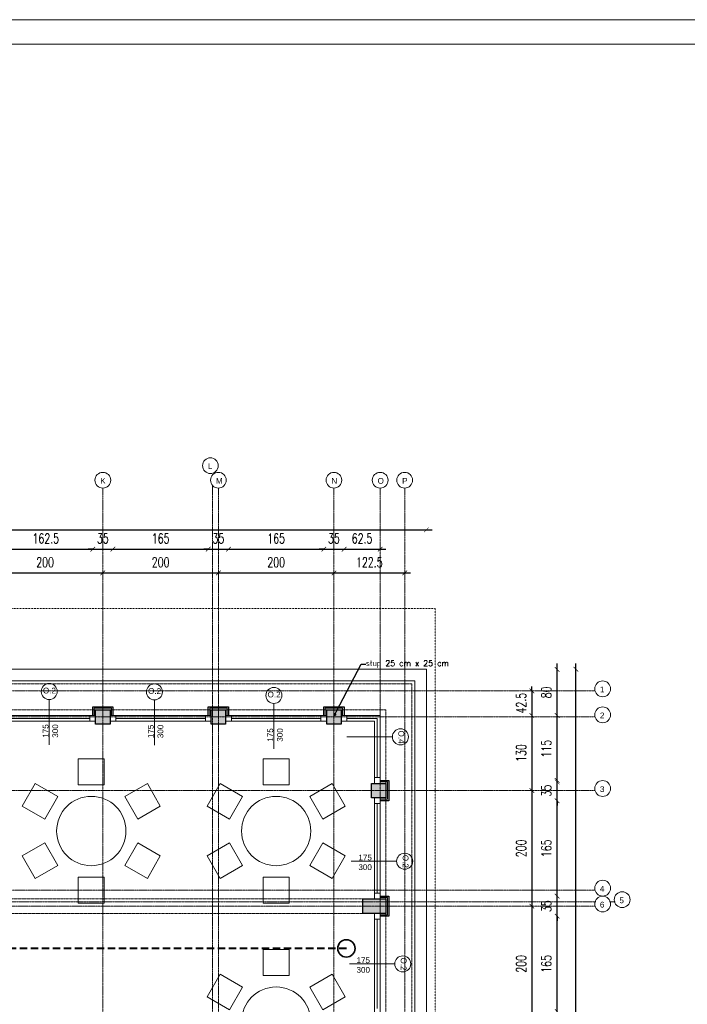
# Model space of a CAD drawing. Header units: millimetres. Extents: x -115268 to 140687, y -37779 to 24471.
# Tile 176 of 256: x 79681 to 80836, y -14814 to -13110. Entities that reach past the tile are written whole.
import ezdxf
from ezdxf import colors
from ezdxf.entities.mleader import LeaderData, LeaderLine
from ezdxf.math import Vec2, Vec3

# ---------------------------------------------------------------- set-up
doc = ezdxf.new("R2010")
doc.units = ezdxf.units.MM
doc.header["$PDMODE"] = 2
doc.header["$PDSIZE"] = 1
for name, pattern in [('0.5_0.5', [10, 5, -5]), ('346-500', [1.5, 1, -0.5]), ('DASHDOT', [1, 0.5, -0.25, 0, -0.25]), ('DASHED', [19.05, 12.7, -6.35])]:
    doc.linetypes.add(name, pattern=pattern)
doc.layers.get('0').update_dxf_attribs({"lineweight": 9})
for name, color, linetype, lineweight in [('A stolarka', 4, 'Continuous', 9), ('A wyp ruchome', 253, 'Continuous', 9), ('A_CIENKA', 7, 'Continuous', 9), ('A_HATCH', 8, 'Continuous', 9), ('A_IZOLACJA', 8, 'ZIGZAG', 9), ('A_KONSTRUKCJA', 3, 'Continuous', 25), ('A_OSIE', 1, 'DASHDOT', 9), ('A_WIDOK', 253, 'Continuous', 9), ('\x9dciany', 7, 'Continuous', 9)]:
    doc.layers.add(name, color=color, linetype=linetype, lineweight=lineweight)
doc.layers.add('A_WYMIAR', color=253, linetype='Continuous', lineweight=5, transparency=0.2)
doc.styles.add('Arial', font='arial.ttf')
doc.styles.add('Arial CE', font='arial.ttf')
doc.styles.add('romans 1-100', font='romans.shx', dxfattribs={"width": 0.7, "height": 17})
doc.linetypes.add('ZIGZAG', pattern='A,0.00254,-5.08,[131,ltypeshp.shx,S=5.08,R=0,X=-5.08,Y=0],-10.16,[131,ltypeshp.shx,S=5.08,R=180,X=5.08,Y=0],-5.08', length=20.32254)
doc.dimstyles.new('___SKALA_1_100', dxfattribs={"dimscale": 10, "dimtxt": 17, "dimasz": 0.8, "dimexe": 2, "dimexo": 2, "dimgap": 1, "dimtad": 1, "dimdec": 4, "dimrnd": 0.5, "dimdsep": 46, "dimtxsty": 'romans 1-100', "dimblk": 'ARCHTICK', "dimcen": 0.1, "dimdle": 1, "dimse1": 1, "dimse2": 1, "dimadec": 0, "dimazin": 0, "dimtfac": 1, "dimtdec": 4, "dimtix": 1, "dimtmove": 0, "dimatfit": 3, "dimldrblk": 'ARCHTICK', "dimfxl": 6, "dimfxlon": 1, "dimtolj": 1, "dimarcsym": 0})

# ---------------------------------------------------------------- blocks, each defined once
blk = doc.blocks.new('_Dot')
at = {"color": 0, "linetype": 'ByBlock', "lineweight": -2}
blk.add_line((-0.5, 0), (-1, 0), dxfattribs=at)
at = {"color": 0, "linetype": 'ByBlock', "const_width": 0.5}
blk.add_lwpolyline([(-0.25, 0, 1), (0.25, 0, 1)], format="xyb", close=True, dxfattribs=at)
blk = doc.blocks.new('_ArchTick')
at = {"color": 0, "linetype": 'ByBlock', "const_width": 0.15}
blk.add_lwpolyline([(-0.5, -0.5), (0.5, 0.5)], dxfattribs=at)
blk = doc.blocks.new('*D645')
at = {"layer": 'A_WYMIAR', "color": 0, "lineweight": -2, "transparency": 16777216}
blk.add_line((78004.6, -13992.7), (80394.6, -13992.7), dxfattribs=at)
at = {"layer": 'Defpoints', "color": 0, "transparency": 16777216}
for p in [(80384.6, -13992.7), (78014.6, -14234.2), (80384.6, -14234.2)]:
    blk.add_point(p, dxfattribs=at)
at = {"layer": 'A_WYMIAR', "color": 0, "lineweight": -2, "transparency": 16777216, "xscale": 8, "yscale": 8, "zscale": 8, "rotation": 180}
blk.add_blockref('_ArchTick', (78014.6, -13992.7), dxfattribs=at)
at = {"layer": 'A_WYMIAR', "color": 0, "lineweight": -2, "transparency": 16777216, "xscale": 8, "yscale": 8, "zscale": 8}
blk.add_blockref('_ArchTick', (80384.6, -13992.7), dxfattribs=at)
at = {"layer": 'A_WYMIAR', "color": 0, "transparency": 16777216, "insert": (79199.6, -13974.2), "char_height": 17, "attachment_point": 5, "style": 'romans 1-100'}
blk.add_mtext('\\A1;2370', dxfattribs=at)
blk = doc.blocks.new('*D653')
at = {"layer": 'A_WYMIAR', "color": 0, "lineweight": -2, "transparency": 16777216}
blk.add_line((79634.6, -14026.2), (79817.1, -14026.2), dxfattribs=at)
at = {"layer": 'Defpoints', "color": 0, "transparency": 16777216}
for p in [(79807.1, -14026.2), (79644.6, -14299.2), (79807.1, -14299.2)]:
    blk.add_point(p, dxfattribs=at)
at = {"layer": 'A_WYMIAR', "color": 0, "lineweight": -2, "transparency": 16777216, "xscale": 8, "yscale": 8, "zscale": 8, "rotation": 180}
blk.add_blockref('_ArchTick', (79644.6, -14026.2), dxfattribs=at)
at = {"layer": 'A_WYMIAR', "color": 0, "lineweight": -2, "transparency": 16777216, "xscale": 8, "yscale": 8, "zscale": 8}
blk.add_blockref('_ArchTick', (79807.1, -14026.2), dxfattribs=at)
at = {"layer": 'A_WYMIAR', "color": 0, "transparency": 16777216, "insert": (79725.8, -14007.7), "char_height": 17, "attachment_point": 5, "style": 'romans 1-100'}
blk.add_mtext('\\A1;162.5', dxfattribs=at)
blk = doc.blocks.new('*D654')
at = {"layer": 'A_WYMIAR', "color": 0, "lineweight": -2, "transparency": 16777216}
for p, q in [((79807.1, -14026.2), (79799.1, -14026.2)), ((79807.1, -14026.2), (79842.1, -14026.2)), ((79842.1, -14026.2), (79850.1, -14026.2))]:
    blk.add_line(p, q, dxfattribs=at)
at = {"layer": 'Defpoints', "color": 0, "transparency": 16777216}
for p in [(79842.1, -14026.2), (79807.1, -14299.2), (79842.1, -14299.2)]:
    blk.add_point(p, dxfattribs=at)
at = {"layer": 'A_WYMIAR', "color": 0, "lineweight": -2, "transparency": 16777216, "xscale": 8, "yscale": 8, "zscale": 8}
blk.add_blockref('_ArchTick', (79807.1, -14026.2), dxfattribs=at)
at = {"layer": 'A_WYMIAR', "color": 0, "lineweight": -2, "transparency": 16777216, "xscale": 8, "yscale": 8, "zscale": 8, "rotation": 180}
blk.add_blockref('_ArchTick', (79842.1, -14026.2), dxfattribs=at)
at = {"layer": 'A_WYMIAR', "color": 0, "transparency": 16777216, "insert": (79824.6, -14007.7), "char_height": 17, "attachment_point": 5, "style": 'romans 1-100'}
blk.add_mtext('\\A1;35', dxfattribs=at)
blk = doc.blocks.new('*D655')
at = {"layer": 'A_WYMIAR', "color": 0, "lineweight": -2, "transparency": 16777216}
blk.add_line((79832.1, -14026.2), (80017.1, -14026.2), dxfattribs=at)
at = {"layer": 'Defpoints', "color": 0, "transparency": 16777216}
for p in [(80007.1, -14026.2), (79842.1, -14299.2), (80007.1, -14299.2)]:
    blk.add_point(p, dxfattribs=at)
at = {"layer": 'A_WYMIAR', "color": 0, "lineweight": -2, "transparency": 16777216, "xscale": 8, "yscale": 8, "zscale": 8, "rotation": 180}
blk.add_blockref('_ArchTick', (79842.1, -14026.2), dxfattribs=at)
at = {"layer": 'A_WYMIAR', "color": 0, "lineweight": -2, "transparency": 16777216, "xscale": 8, "yscale": 8, "zscale": 8}
blk.add_blockref('_ArchTick', (80007.1, -14026.2), dxfattribs=at)
at = {"layer": 'A_WYMIAR', "color": 0, "transparency": 16777216, "insert": (79924.6, -14007.7), "char_height": 17, "attachment_point": 5, "style": 'romans 1-100'}
blk.add_mtext('\\A1;165', dxfattribs=at)
blk = doc.blocks.new('*D656')
at = {"layer": 'A_WYMIAR', "color": 0, "lineweight": -2, "transparency": 16777216}
for p, q in [((80007.1, -14026.2), (79999.1, -14026.2)), ((80007.1, -14026.2), (80042.1, -14026.2)), ((80042.1, -14026.2), (80050.1, -14026.2))]:
    blk.add_line(p, q, dxfattribs=at)
at = {"layer": 'Defpoints', "color": 0, "transparency": 16777216}
for p in [(80042.1, -14026.2), (80007.1, -14314.2), (80042.1, -14314.2)]:
    blk.add_point(p, dxfattribs=at)
at = {"layer": 'A_WYMIAR', "color": 0, "lineweight": -2, "transparency": 16777216, "xscale": 8, "yscale": 8, "zscale": 8}
blk.add_blockref('_ArchTick', (80007.1, -14026.2), dxfattribs=at)
at = {"layer": 'A_WYMIAR', "color": 0, "lineweight": -2, "transparency": 16777216, "xscale": 8, "yscale": 8, "zscale": 8, "rotation": 180}
blk.add_blockref('_ArchTick', (80042.1, -14026.2), dxfattribs=at)
at = {"layer": 'A_WYMIAR', "color": 0, "transparency": 16777216, "insert": (80024.6, -14007.7), "char_height": 17, "attachment_point": 5, "style": 'romans 1-100'}
blk.add_mtext('\\A1;35', dxfattribs=at)
blk = doc.blocks.new('*D657')
at = {"layer": 'A_WYMIAR', "color": 0, "lineweight": -2, "transparency": 16777216}
for p, q in [((80207.1, -14026.2), (80199.1, -14026.2)), ((80207.1, -14026.2), (80242.1, -14026.2)), ((80242.1, -14026.2), (80250.1, -14026.2))]:
    blk.add_line(p, q, dxfattribs=at)
at = {"layer": 'Defpoints', "color": 0, "transparency": 16777216}
for p in [(80242.1, -14026.2), (80242.1, -14299.2), (80207.1, -14314.2)]:
    blk.add_point(p, dxfattribs=at)
at = {"layer": 'A_WYMIAR', "color": 0, "lineweight": -2, "transparency": 16777216, "xscale": 8, "yscale": 8, "zscale": 8}
blk.add_blockref('_ArchTick', (80207.1, -14026.2), dxfattribs=at)
at = {"layer": 'A_WYMIAR', "color": 0, "lineweight": -2, "transparency": 16777216, "xscale": 8, "yscale": 8, "zscale": 8, "rotation": 180}
blk.add_blockref('_ArchTick', (80242.1, -14026.2), dxfattribs=at)
at = {"layer": 'A_WYMIAR', "color": 0, "transparency": 16777216, "insert": (80224.6, -14007.7), "char_height": 17, "attachment_point": 5, "style": 'romans 1-100'}
blk.add_mtext('\\A1;35', dxfattribs=at)
blk = doc.blocks.new('*D658')
at = {"layer": 'A_WYMIAR', "color": 0, "lineweight": -2, "transparency": 16777216}
blk.add_line((80232.1, -14026.2), (80314.6, -14026.2), dxfattribs=at)
at = {"layer": 'Defpoints', "color": 0, "transparency": 16777216}
for p in [(80304.6, -14026.2), (80242.1, -14299.2), (80304.6, -14314.2)]:
    blk.add_point(p, dxfattribs=at)
at = {"layer": 'A_WYMIAR', "color": 0, "lineweight": -2, "transparency": 16777216, "xscale": 8, "yscale": 8, "zscale": 8, "rotation": 180}
blk.add_blockref('_ArchTick', (80242.1, -14026.2), dxfattribs=at)
at = {"layer": 'A_WYMIAR', "color": 0, "lineweight": -2, "transparency": 16777216, "xscale": 8, "yscale": 8, "zscale": 8}
blk.add_blockref('_ArchTick', (80304.6, -14026.2), dxfattribs=at)
at = {"layer": 'A_WYMIAR', "color": 0, "transparency": 16777216, "insert": (80273.3, -14007.7), "char_height": 17, "attachment_point": 5, "style": 'romans 1-100'}
blk.add_mtext('\\A1;62.5', dxfattribs=at)
blk = doc.blocks.new('*D661')
at = {"layer": 'A_WYMIAR', "color": 0, "lineweight": -2, "transparency": 16777216}
blk.add_line((79614.6, -14067.4), (79834.6, -14067.4), dxfattribs=at)
at = {"layer": 'Defpoints', "color": 0, "transparency": 16777216}
for p in [(79824.6, -14067.4), (79624.6, -14314.2), (79824.6, -14314.2)]:
    blk.add_point(p, dxfattribs=at)
at = {"layer": 'A_WYMIAR', "color": 0, "lineweight": -2, "transparency": 16777216, "xscale": 8, "yscale": 8, "zscale": 8, "rotation": 180}
blk.add_blockref('_ArchTick', (79624.6, -14067.4), dxfattribs=at)
at = {"layer": 'A_WYMIAR', "color": 0, "lineweight": -2, "transparency": 16777216, "xscale": 8, "yscale": 8, "zscale": 8}
blk.add_blockref('_ArchTick', (79824.6, -14067.4), dxfattribs=at)
at = {"layer": 'A_WYMIAR', "color": 0, "transparency": 16777216, "insert": (79724.6, -14048.9), "char_height": 17, "attachment_point": 5, "style": 'romans 1-100'}
blk.add_mtext('\\A1;200', dxfattribs=at)
blk = doc.blocks.new('*D662')
at = {"layer": 'A_WYMIAR', "color": 0, "lineweight": -2, "transparency": 16777216}
blk.add_line((79814.6, -14067.4), (80034.6, -14067.4), dxfattribs=at)
at = {"layer": 'Defpoints', "color": 0, "transparency": 16777216}
for p in [(80024.6, -14067.4), (79824.6, -14314.2), (80024.6, -14314.2)]:
    blk.add_point(p, dxfattribs=at)
at = {"layer": 'A_WYMIAR', "color": 0, "lineweight": -2, "transparency": 16777216, "xscale": 8, "yscale": 8, "zscale": 8, "rotation": 180}
blk.add_blockref('_ArchTick', (79824.6, -14067.4), dxfattribs=at)
at = {"layer": 'A_WYMIAR', "color": 0, "lineweight": -2, "transparency": 16777216, "xscale": 8, "yscale": 8, "zscale": 8}
blk.add_blockref('_ArchTick', (80024.6, -14067.4), dxfattribs=at)
at = {"layer": 'A_WYMIAR', "color": 0, "transparency": 16777216, "insert": (79924.6, -14048.9), "char_height": 17, "attachment_point": 5, "style": 'romans 1-100'}
blk.add_mtext('\\A1;200', dxfattribs=at)
blk = doc.blocks.new('*D663')
at = {"layer": 'A_WYMIAR', "color": 0, "lineweight": -2, "transparency": 16777216}
blk.add_line((80014.6, -14067.4), (80234.6, -14067.4), dxfattribs=at)
at = {"layer": 'Defpoints', "color": 0, "transparency": 16777216}
for p in [(80224.6, -14067.4), (80024.6, -14314.2), (80224.6, -14314.2)]:
    blk.add_point(p, dxfattribs=at)
at = {"layer": 'A_WYMIAR', "color": 0, "lineweight": -2, "transparency": 16777216, "xscale": 8, "yscale": 8, "zscale": 8, "rotation": 180}
blk.add_blockref('_ArchTick', (80024.6, -14067.4), dxfattribs=at)
at = {"layer": 'A_WYMIAR', "color": 0, "lineweight": -2, "transparency": 16777216, "xscale": 8, "yscale": 8, "zscale": 8}
blk.add_blockref('_ArchTick', (80224.6, -14067.4), dxfattribs=at)
at = {"layer": 'A_WYMIAR', "color": 0, "transparency": 16777216, "insert": (80124.6, -14048.9), "char_height": 17, "attachment_point": 5, "style": 'romans 1-100'}
blk.add_mtext('\\A1;200', dxfattribs=at)
blk = doc.blocks.new('*D664')
at = {"layer": 'A_WYMIAR', "color": 0, "lineweight": -2, "transparency": 16777216}
blk.add_line((80214.6, -14067.4), (80357.1, -14067.4), dxfattribs=at)
at = {"layer": 'Defpoints', "color": 0, "transparency": 16777216}
for p in [(80347.1, -14067.4), (80224.6, -14314.2), (80347.1, -15854.2)]:
    blk.add_point(p, dxfattribs=at)
at = {"layer": 'A_WYMIAR', "color": 0, "lineweight": -2, "transparency": 16777216, "xscale": 8, "yscale": 8, "zscale": 8, "rotation": 180}
blk.add_blockref('_ArchTick', (80224.6, -14067.4), dxfattribs=at)
at = {"layer": 'A_WYMIAR', "color": 0, "lineweight": -2, "transparency": 16777216, "xscale": 8, "yscale": 8, "zscale": 8}
blk.add_blockref('_ArchTick', (80347.1, -14067.4), dxfattribs=at)
at = {"layer": 'A_WYMIAR', "color": 0, "transparency": 16777216, "insert": (80285.8, -14048.9), "char_height": 17, "attachment_point": 5, "style": 'romans 1-100'}
blk.add_mtext('\\A1;122.5', dxfattribs=at)
blk = doc.blocks.new('*D704')
at = {"layer": 'A_WYMIAR', "color": 0, "lineweight": -2, "transparency": 16777216}
blk.add_line((78004.6, -17141.1), (80394.6, -17141.1), dxfattribs=at)
at = {"layer": 'Defpoints', "color": 0, "transparency": 16777216}
for p in [(78014.6, -14449.8), (80384.6, -16049.8), (80384.6, -17141.1)]:
    blk.add_point(p, dxfattribs=at)
at = {"layer": 'A_WYMIAR', "color": 0, "lineweight": -2, "transparency": 16777216, "xscale": 8, "yscale": 8, "zscale": 8, "rotation": 180}
blk.add_blockref('_ArchTick', (78014.6, -17141.1), dxfattribs=at)
at = {"layer": 'A_WYMIAR', "color": 0, "lineweight": -2, "transparency": 16777216, "xscale": 8, "yscale": 8, "zscale": 8}
blk.add_blockref('_ArchTick', (80384.6, -17141.1), dxfattribs=at)
at = {"layer": 'A_WYMIAR', "color": 0, "transparency": 16777216, "insert": (79199.6, -17122.6), "char_height": 17, "attachment_point": 5, "style": 'romans 1-100'}
blk.add_mtext('\\A1;2370', dxfattribs=at)
blk = doc.blocks.new('*D731')
at = {"layer": 'A_WYMIAR', "color": 0, "lineweight": -2, "transparency": 16777216}
blk.add_line((80643.5, -16664.2), (80643.5, -14224.2), dxfattribs=at)
at = {"layer": 'Defpoints', "color": 0, "transparency": 16777216}
for p in [(80384.6, -14234.2), (80643.5, -14234.2), (80384.6, -16654.2)]:
    blk.add_point(p, dxfattribs=at)
at = {"layer": 'A_WYMIAR', "color": 0, "lineweight": -2, "transparency": 16777216, "xscale": 8, "yscale": 8, "zscale": 8}
for p, rotation in [((80643.5, -14234.2), 90), ((80643.5, -16654.2), 270)]:
    blk.add_blockref('_ArchTick', p, dxfattribs=dict(at, rotation=rotation))
at = {"layer": 'A_WYMIAR', "color": 0, "transparency": 16777216, "insert": (80625, -15444.2), "char_height": 17, "attachment_point": 5, "rotation": 90, "style": 'romans 1-100'}
blk.add_mtext('\\A1;2420', dxfattribs=at)
blk = doc.blocks.new('*D745')
at = {"layer": 'A_WYMIAR', "color": 0, "lineweight": -2, "transparency": 16777216}
blk.add_line((80610.9, -14836.7), (80610.9, -14651.7), dxfattribs=at)
at = {"layer": 'Defpoints', "color": 0, "transparency": 16777216}
for p in [(80319.6, -14661.7), (80610.9, -14661.7), (80319.6, -14826.7)]:
    blk.add_point(p, dxfattribs=at)
at = {"layer": 'A_WYMIAR', "color": 0, "lineweight": -2, "transparency": 16777216, "xscale": 8, "yscale": 8, "zscale": 8}
for p, rotation in [((80610.9, -14661.7), 90), ((80610.9, -14826.7), 270)]:
    blk.add_blockref('_ArchTick', p, dxfattribs=dict(at, rotation=rotation))
at = {"layer": 'A_WYMIAR', "color": 0, "transparency": 16777216, "insert": (80592.4, -14744.2), "char_height": 17, "attachment_point": 5, "rotation": 90, "style": 'romans 1-100'}
blk.add_mtext('\\A1;165', dxfattribs=at)
blk = doc.blocks.new('*D746')
at = {"layer": 'A_WYMIAR', "color": 0, "lineweight": -2, "transparency": 16777216}
for p, q in [((80610.9, -14626.7), (80610.9, -14618.7)), ((80610.9, -14661.7), (80610.9, -14626.7)), ((80610.9, -14661.7), (80610.9, -14669.7))]:
    blk.add_line(p, q, dxfattribs=at)
at = {"layer": 'Defpoints', "color": 0, "transparency": 16777216}
for p in [(80319.6, -14626.7), (80610.9, -14626.7), (80319.6, -14661.7)]:
    blk.add_point(p, dxfattribs=at)
at = {"layer": 'A_WYMIAR', "color": 0, "lineweight": -2, "transparency": 16777216, "xscale": 8, "yscale": 8, "zscale": 8}
for p, rotation in [((80610.9, -14626.7), 270), ((80610.9, -14661.7), 90)]:
    blk.add_blockref('_ArchTick', p, dxfattribs=dict(at, rotation=rotation))
at = {"layer": 'A_WYMIAR', "color": 0, "transparency": 16777216, "insert": (80592.4, -14644.2), "char_height": 17, "attachment_point": 5, "rotation": 90, "style": 'romans 1-100'}
blk.add_mtext('\\A1;35', dxfattribs=at)
blk = doc.blocks.new('*D747')
at = {"layer": 'A_WYMIAR', "color": 0, "lineweight": -2, "transparency": 16777216}
blk.add_line((80610.9, -14636.7), (80610.9, -14451.7), dxfattribs=at)
at = {"layer": 'Defpoints', "color": 0, "transparency": 16777216}
for p in [(80319.6, -14461.7), (80610.9, -14461.7), (80319.6, -14626.7)]:
    blk.add_point(p, dxfattribs=at)
at = {"layer": 'A_WYMIAR', "color": 0, "lineweight": -2, "transparency": 16777216, "xscale": 8, "yscale": 8, "zscale": 8}
for p, rotation in [((80610.9, -14461.7), 90), ((80610.9, -14626.7), 270)]:
    blk.add_blockref('_ArchTick', p, dxfattribs=dict(at, rotation=rotation))
at = {"layer": 'A_WYMIAR', "color": 0, "transparency": 16777216, "insert": (80592.4, -14544.2), "char_height": 17, "attachment_point": 5, "rotation": 90, "style": 'romans 1-100'}
blk.add_mtext('\\A1;165', dxfattribs=at)
blk = doc.blocks.new('*D748')
at = {"layer": 'A_WYMIAR', "color": 0, "lineweight": -2, "transparency": 16777216}
for p, q in [((80610.9, -14426.7), (80610.9, -14418.7)), ((80610.9, -14461.7), (80610.9, -14426.7)), ((80610.9, -14461.7), (80610.9, -14469.7))]:
    blk.add_line(p, q, dxfattribs=at)
at = {"layer": 'Defpoints', "color": 0, "transparency": 16777216}
for p in [(80319.6, -14426.7), (80610.9, -14426.7), (80319.6, -14461.7)]:
    blk.add_point(p, dxfattribs=at)
at = {"layer": 'A_WYMIAR', "color": 0, "lineweight": -2, "transparency": 16777216, "xscale": 8, "yscale": 8, "zscale": 8}
for p, rotation in [((80610.9, -14426.7), 270), ((80610.9, -14461.7), 90)]:
    blk.add_blockref('_ArchTick', p, dxfattribs=dict(at, rotation=rotation))
at = {"layer": 'A_WYMIAR', "color": 0, "transparency": 16777216, "insert": (80592.4, -14444.2), "char_height": 17, "attachment_point": 5, "rotation": 90, "style": 'romans 1-100'}
blk.add_mtext('\\A1;35', dxfattribs=at)
blk = doc.blocks.new('*D749')
at = {"layer": 'A_WYMIAR', "color": 0, "lineweight": -2, "transparency": 16777216}
blk.add_line((80610.9, -14439.2), (80610.9, -14304.2), dxfattribs=at)
at = {"layer": 'Defpoints', "color": 0, "transparency": 16777216}
for p in [(80304.6, -14314.2), (80610.9, -14314.2), (80319.6, -14429.2)]:
    blk.add_point(p, dxfattribs=at)
at = {"layer": 'A_WYMIAR', "color": 0, "lineweight": -2, "transparency": 16777216, "xscale": 8, "yscale": 8, "zscale": 8}
for p, rotation in [((80610.9, -14314.2), 90), ((80610.9, -14429.2), 270)]:
    blk.add_blockref('_ArchTick', p, dxfattribs=dict(at, rotation=rotation))
at = {"layer": 'A_WYMIAR', "color": 0, "transparency": 16777216, "insert": (80592.4, -14371.7), "char_height": 17, "attachment_point": 5, "rotation": 90, "style": 'romans 1-100'}
blk.add_mtext('\\A1;115', dxfattribs=at)
blk = doc.blocks.new('*D750')
at = {"layer": 'A_WYMIAR', "color": 0, "lineweight": -2, "transparency": 16777216}
blk.add_line((80610.9, -14324.2), (80610.9, -14224.2), dxfattribs=at)
at = {"layer": 'Defpoints', "color": 0, "transparency": 16777216}
for p in [(79434.6, -14234.2), (80610.9, -14234.2), (80304.6, -14314.2)]:
    blk.add_point(p, dxfattribs=at)
at = {"layer": 'A_WYMIAR', "color": 0, "lineweight": -2, "transparency": 16777216, "xscale": 8, "yscale": 8, "zscale": 8}
for p, rotation in [((80610.9, -14234.2), 90), ((80610.9, -14314.2), 270)]:
    blk.add_blockref('_ArchTick', p, dxfattribs=dict(at, rotation=rotation))
at = {"layer": 'A_WYMIAR', "color": 0, "transparency": 16777216, "insert": (80592.4, -14274.2), "char_height": 17, "attachment_point": 5, "rotation": 90, "style": 'romans 1-100'}
blk.add_mtext('\\A1;80', dxfattribs=at)
blk = doc.blocks.new('*D751')
at = {"layer": 'A_WYMIAR', "color": 0, "lineweight": -2, "transparency": 16777216}
for p, q in [((80567.2, -14271.7), (80567.2, -14263.7)), ((80567.2, -14271.7), (80567.2, -14314.2)), ((80567.2, -14314.2), (80567.2, -14322.2))]:
    blk.add_line(p, q, dxfattribs=at)
at = {"layer": 'Defpoints', "color": 0, "transparency": 16777216}
for p in [(80347.1, -14271.7), (80347.1, -14314.2), (80567.2, -14314.2)]:
    blk.add_point(p, dxfattribs=at)
at = {"layer": 'A_WYMIAR', "color": 0, "lineweight": -2, "transparency": 16777216, "xscale": 8, "yscale": 8, "zscale": 8}
for p, rotation in [((80567.2, -14271.7), 270), ((80567.2, -14314.2), 90)]:
    blk.add_blockref('_ArchTick', p, dxfattribs=dict(at, rotation=rotation))
at = {"layer": 'A_WYMIAR', "color": 0, "transparency": 16777216, "insert": (80548.7, -14292.9), "char_height": 17, "attachment_point": 5, "rotation": 90, "style": 'romans 1-100'}
blk.add_mtext('\\A1;42.5', dxfattribs=at)
blk = doc.blocks.new('*D752')
at = {"layer": 'A_WYMIAR', "color": 0, "lineweight": -2, "transparency": 16777216}
blk.add_line((80567.2, -14304.2), (80567.2, -14454.2), dxfattribs=at)
at = {"layer": 'Defpoints', "color": 0, "transparency": 16777216}
for p in [(80347.1, -14314.2), (80304.6, -14444.2), (80567.2, -14444.2)]:
    blk.add_point(p, dxfattribs=at)
at = {"layer": 'A_WYMIAR', "color": 0, "lineweight": -2, "transparency": 16777216, "xscale": 8, "yscale": 8, "zscale": 8}
for p, rotation in [((80567.2, -14314.2), 90), ((80567.2, -14444.2), 270)]:
    blk.add_blockref('_ArchTick', p, dxfattribs=dict(at, rotation=rotation))
at = {"layer": 'A_WYMIAR', "color": 0, "transparency": 16777216, "insert": (80548.7, -14379.2), "char_height": 17, "attachment_point": 5, "rotation": 90, "style": 'romans 1-100'}
blk.add_mtext('\\A1;130', dxfattribs=at)
blk = doc.blocks.new('*D753')
at = {"layer": 'A_WYMIAR', "color": 0, "lineweight": -2, "transparency": 16777216}
blk.add_line((80567.2, -14434.2), (80567.2, -14654.2), dxfattribs=at)
at = {"layer": 'Defpoints', "color": 0, "transparency": 16777216}
for p in [(80304.6, -14444.2), (80319.6, -14644.2), (80567.2, -14644.2)]:
    blk.add_point(p, dxfattribs=at)
at = {"layer": 'A_WYMIAR', "color": 0, "lineweight": -2, "transparency": 16777216, "xscale": 8, "yscale": 8, "zscale": 8}
for p, rotation in [((80567.2, -14444.2), 90), ((80567.2, -14644.2), 270)]:
    blk.add_blockref('_ArchTick', p, dxfattribs=dict(at, rotation=rotation))
at = {"layer": 'A_WYMIAR', "color": 0, "transparency": 16777216, "insert": (80548.7, -14544.2), "char_height": 17, "attachment_point": 5, "rotation": 90, "style": 'romans 1-100'}
blk.add_mtext('\\A1;200', dxfattribs=at)
blk = doc.blocks.new('*D754')
at = {"layer": 'A_WYMIAR', "color": 0, "lineweight": -2, "transparency": 16777216}
blk.add_line((80567.2, -14634.2), (80567.2, -14854.2), dxfattribs=at)
at = {"layer": 'Defpoints', "color": 0, "transparency": 16777216}
for p in [(80319.6, -14644.2), (80319.6, -14844.2), (80567.2, -14844.2)]:
    blk.add_point(p, dxfattribs=at)
at = {"layer": 'A_WYMIAR', "color": 0, "lineweight": -2, "transparency": 16777216, "xscale": 8, "yscale": 8, "zscale": 8}
for p, rotation in [((80567.2, -14644.2), 90), ((80567.2, -14844.2), 270)]:
    blk.add_blockref('_ArchTick', p, dxfattribs=dict(at, rotation=rotation))
at = {"layer": 'A_WYMIAR', "color": 0, "transparency": 16777216, "insert": (80548.7, -14744.2), "char_height": 17, "attachment_point": 5, "rotation": 90, "style": 'romans 1-100'}
blk.add_mtext('\\A1;200', dxfattribs=at)
blk = doc.blocks.new('*D443')
at = {"layer": 'A_WYMIAR', "color": 0, "lineweight": -2, "transparency": 16777216}
blk.add_line((80032.1, -14026.2), (80217.1, -14026.2), dxfattribs=at)
at = {"layer": 'Defpoints', "color": 0, "transparency": 16777216}
for p in [(80207.1, -14026.2), (80042.1, -14299.2), (80207.1, -14299.2)]:
    blk.add_point(p, dxfattribs=at)
at = {"layer": 'A_WYMIAR', "color": 0, "lineweight": -2, "transparency": 16777216, "xscale": 8, "yscale": 8, "zscale": 8, "rotation": 180}
blk.add_blockref('_ArchTick', (80042.1, -14026.2), dxfattribs=at)
at = {"layer": 'A_WYMIAR', "color": 0, "lineweight": -2, "transparency": 16777216, "xscale": 8, "yscale": 8, "zscale": 8}
blk.add_blockref('_ArchTick', (80207.1, -14026.2), dxfattribs=at)
at = {"layer": 'A_WYMIAR', "color": 0, "transparency": 16777216, "insert": (80124.6, -14007.7), "char_height": 17, "attachment_point": 5, "style": 'romans 1-100'}
blk.add_mtext('\\A1;165', dxfattribs=at)

msp = doc.modelspace()

# ---------------------------------------------------------------- hatches: boundary and pattern name
at = {"layer": 'A_HATCH', "transparency": 33554687}
h = msp.add_hatch(dxfattribs=at)
h.set_pattern_fill('ANSI33', color=256)
h.set_pattern_definition([(45, (25826.336, -10011.816), (-4.49012806, 4.49012806), []), (45, (25830.826, -10011.816), (-4.49012806, 4.49012806), [3.175, -1.5875])])
h.paths.add_polyline_path([(79639.57106, -14304.16092), (79614.57106, -14304.16092), (79614.57106, -14329.16092), (79639.57106, -14329.16092)])
h.paths.add_polyline_path([(79837.07106, -14304.16092), (79812.07106, -14304.16092), (79812.07106, -14329.16092), (79837.07106, -14329.16092)])
h.paths.add_polyline_path([(80037.07106, -14304.16092), (80012.07106, -14304.16092), (80012.07106, -14329.16092), (80037.07106, -14329.16092)])
h.paths.add_polyline_path([(80237.07106, -14304.16092), (80212.07106, -14304.16092), (80212.07106, -14329.16092), (80237.07106, -14329.16092)])
h.paths.add_polyline_path([(80314.57106, -14431.66092), (80289.57106, -14431.66092), (80289.57106, -14456.66092), (80314.57106, -14456.66092)])
h.paths.add_polyline_path([(80314.57106, -14631.66092), (80274.57106, -14631.66092), (80274.57106, -14656.66092), (80314.57106, -14656.66092)])
h.paths.add_polyline_path([(80314.57106, -14831.66092), (80289.57106, -14831.66092), (80289.57106, -14856.66092), (80314.57106, -14856.66092)])
h.paths.add_polyline_path([(80314.57106, -15031.66092), (80274.57106, -15031.66092), (80274.57106, -15056.66092), (80314.57106, -15056.66092)])
h.paths.add_polyline_path([(80314.57106, -15231.66092), (80289.57106, -15231.66092), (80289.57106, -15256.66092), (80314.57106, -15256.66092)])
h.paths.add_polyline_path([(80317.07106, -15431.66092), (80274.57106, -15431.66092), (80274.57106, -15456.66092), (80317.07106, -15456.66092)])
h.paths.add_polyline_path([(80314.57106, -15631.66092), (80289.57106, -15631.66092), (80289.57106, -15656.66092), (80314.57106, -15656.66092)])

# ---------------------------------------------------------------- linework, layer by layer
for p, q in [((80364.57106, -14254.16092), (79634.57106, -14254.16092)), ((80364.57106, -15434.16092), (80364.57106, -14254.16092))]:
    msp.add_line(p, q)
at = {"layer": 'A stolarka'}
for points in [[(79812.07106, -14314.16092), (79639.57106, -14314.16092)], [(79812.07106, -14324.16092), (79812.07106, -14314.16092), (79802.07106, -14314.16092), (79802.07106, -14324.16092), (79812.07106, -14324.16092)], [(80012.07106, -14314.16092), (79837.07106, -14314.16092)], [(79847.07106, -14324.16092), (79847.07106, -14314.16092), (79837.07106, -14314.16092), (79837.07106, -14324.16092), (79847.07106, -14324.16092)], [(80012.07106, -14324.16092), (80012.07106, -14314.16092), (80002.07106, -14314.16092), (80002.07106, -14324.16092), (80012.07106, -14324.16092)], [(80212.07106, -14314.16092), (80037.07106, -14314.16092)], [(80047.07106, -14324.16092), (80047.07106, -14314.16092), (80037.07106, -14314.16092), (80037.07106, -14324.16092), (80047.07106, -14324.16092)], [(80212.07106, -14324.16092), (80212.07106, -14314.16092), (80202.07106, -14314.16092), (80202.07106, -14324.16092), (80212.07106, -14324.16092)], [(80304.57106, -14434.16092), (80304.57106, -14314.16092), (80237.07106, -14314.16092)], [(80247.07106, -14324.16092), (80247.07106, -14314.16092), (80237.07106, -14314.16092), (80237.07106, -14324.16092), (80247.07106, -14324.16092)], [(79812.07106, -14324.16092), (79639.57106, -14324.16092)], [(79802.07106, -14319.16092), (79649.57106, -14319.16092)], [(80012.07106, -14324.16092), (79837.07106, -14324.16092)], [(80002.07106, -14319.16092), (79847.07106, -14319.16092)], [(80212.07106, -14324.16092), (80037.07106, -14324.16092)], [(80202.07106, -14319.16092), (80047.07106, -14319.16092)], [(80294.57106, -14431.66092), (80294.57106, -14324.16092), (80237.07106, -14324.16092)], [(80299.57106, -14421.66092), (80299.57106, -14319.16092), (80247.07106, -14319.16092)], [(80304.57106, -14431.66092), (80304.57106, -14421.66092), (80294.57106, -14421.66092), (80294.57106, -14431.66092), (80304.57106, -14431.66092)], [(80294.57106, -14631.66092), (80294.57106, -14456.66092)], [(80304.57106, -14466.66092), (80304.57106, -14456.66092), (80294.57106, -14456.66092), (80294.57106, -14466.66092), (80304.57106, -14466.66092)], [(80299.57106, -14621.66092), (80299.57106, -14466.66092)], [(80304.57106, -14634.16092), (80304.57106, -14454.16092)], [(80304.57106, -14631.66092), (80304.57106, -14621.66092), (80294.57106, -14621.66092), (80294.57106, -14631.66092), (80304.57106, -14631.66092)], [(80294.57106, -14831.66092), (80294.57106, -14656.66092)], [(80304.57106, -14666.66092), (80304.57106, -14656.66092), (80294.57106, -14656.66092), (80294.57106, -14666.66092), (80304.57106, -14666.66092)], [(80304.57106, -14834.16092), (80304.57106, -14654.16092)], [(80299.57106, -14821.66092), (80299.57106, -14666.66092)]]:
    msp.add_lwpolyline(points, dxfattribs=at)
at = {"layer": 'A wyp ruchome'}
for points in [[(79827.07106, -14434.16092), (79782.07106, -14434.16092), (79782.07106, -14389.16092), (79827.07106, -14389.16092), (79827.07106, -14434.16092)], [(80147.07106, -14434.16092), (80102.07106, -14434.16092), (80102.07106, -14389.16092), (80147.07106, -14389.16092), (80147.07106, -14434.16092)], [(79746.53902, -14454.67535), (79724.03902, -14493.64649), (79685.06788, -14471.14649), (79707.56788, -14432.17535), (79746.53902, -14454.67535)], [(79885.10309, -14493.64649), (79862.60309, -14454.67535), (79901.57423, -14432.17535), (79924.07423, -14471.14649), (79885.10309, -14493.64649)], [(80066.53902, -14454.67535), (80044.03902, -14493.64649), (80005.06788, -14471.14649), (80027.56788, -14432.17535), (80066.53902, -14454.67535)], [(80205.10309, -14493.64649), (80182.60309, -14454.67535), (80221.57423, -14432.17535), (80244.07423, -14471.14649), (80205.10309, -14493.64649)], [(79724.03902, -14534.67535), (79746.53902, -14573.64649), (79707.56788, -14596.14649), (79685.06788, -14557.17535), (79724.03902, -14534.67535)], [(79862.60309, -14573.64649), (79885.10309, -14534.67535), (79924.07423, -14557.17535), (79901.57423, -14596.14649), (79862.60309, -14573.64649)], [(80044.03902, -14534.67535), (80066.53902, -14573.64649), (80027.56788, -14596.14649), (80005.06788, -14557.17535), (80044.03902, -14534.67535)], [(80182.60309, -14573.64649), (80205.10309, -14534.67535), (80244.07423, -14557.17535), (80221.57423, -14596.14649), (80182.60309, -14573.64649)], [(79782.07106, -14594.16092), (79827.07106, -14594.16092), (79827.07106, -14639.16092), (79782.07106, -14639.16092), (79782.07106, -14594.16092)], [(80102.07106, -14594.16092), (80147.07106, -14594.16092), (80147.07106, -14639.16092), (80102.07106, -14639.16092), (80102.07106, -14594.16092)], [(80147.07106, -14764.16092), (80102.07106, -14764.16092), (80102.07106, -14719.16092), (80147.07106, -14719.16092), (80147.07106, -14764.16092)], [(80066.53902, -14784.67535), (80044.03902, -14823.64649), (80005.06788, -14801.14649), (80027.56788, -14762.17535), (80066.53902, -14784.67535)], [(80205.10309, -14823.64649), (80182.60309, -14784.67535), (80221.57423, -14762.17535), (80244.07423, -14801.14649), (80205.10309, -14823.64649)]]:
    msp.add_lwpolyline(points, close=True, dxfattribs=at)
for centre in [(79804.57106, -14514.16092), (80124.57106, -14514.16092), (80124.57106, -14844.16092)]:
    msp.add_circle(centre, 60, dxfattribs=at)
at = {"layer": 'A_CIENKA', "color": 1}
msp.add_lwpolyline([(76241.76855, -13109.67311), (82181.76855, -13109.67311), (82181.76855, -17310.10169), (76241.76855, -17310.10169), (76241.76855, -13109.67311)], dxfattribs=at)
at = {"layer": 'A_CIENKA'}
msp.add_lwpolyline([(76496.33997, -13152.10169), (82133.42001, -13152.10169), (82133.42001, -17267.67311), (76496.33997, -17267.67311)], close=True, dxfattribs=at)
at = {"layer": 'A_HATCH'}
for centre in [(80010.7552, -13881.63281), (79824.57106, -13906.89774), (80024.57106, -13906.89774), (80224.57106, -13906.89774), (80304.57106, -13906.89774), (80347.07106, -13906.89774), (80689.81055, -14268.03405), (80689.81055, -14313.03405), (80689.81055, -14440.53405), (80689.81055, -14613.03405), (80723.56651, -14633.03405), (80689.81055, -14640.53405)]:
    msp.add_circle(centre, 13.62687, dxfattribs=at)
at = {"layer": 'A_IZOLACJA', "ltscale": 0.01}
for points in [[(79809.57106, -14314.16092), (79809.57106, -14301.66092), (79839.57106, -14301.66092), (79839.57106, -14314.16092)], [(80009.57106, -14314.16092), (80009.57106, -14301.66092), (80039.57106, -14301.66092), (80039.57106, -14314.16092)], [(80209.57106, -14314.16092), (80209.57106, -14301.66092), (80239.57106, -14301.66092), (80239.57106, -14314.16092)], [(80304.57106, -14429.16092), (80317.07106, -14429.16092), (80317.07106, -14459.16092), (80304.57106, -14459.16092)], [(80304.57106, -14629.16092), (80317.07106, -14629.16092), (80317.07106, -14659.16092), (80304.57106, -14659.16092)]]:
    msp.add_lwpolyline(points, dxfattribs=at)
at = {"layer": 'A_KONSTRUKCJA', "color": 1, "linetype": 'DASHED', "lineweight": 40}
msp.add_line((80246.07834, -14717.40947), (78165.15912, -14717.40947), dxfattribs=at)
at = {"layer": 'A_KONSTRUKCJA'}
for points in [[(79807.07106, -14314.16092), (79807.07106, -14299.16092), (79842.07106, -14299.16092), (79842.07106, -14314.16092)], [(80007.07106, -14314.16092), (80007.07106, -14299.16092), (80042.07106, -14299.16092), (80042.07106, -14314.16092)], [(80207.07106, -14314.16092), (80207.07106, -14299.16092), (80242.07106, -14299.16092), (80242.07106, -14314.16092)], [(80304.57106, -14426.66092), (80319.57106, -14426.66092), (80319.57106, -14461.66092), (80304.57106, -14461.66092)], [(80304.57106, -14626.66092), (80319.57106, -14626.66092), (80319.57106, -14661.66092), (80304.57106, -14661.66092)]]:
    msp.add_lwpolyline(points, dxfattribs=at)
for points in [[(79812.07106, -14304.16092), (79837.07106, -14304.16092), (79837.07106, -14329.16092), (79812.07106, -14329.16092)], [(80012.07106, -14304.16092), (80037.07106, -14304.16092), (80037.07106, -14329.16092), (80012.07106, -14329.16092)], [(80212.07106, -14304.16092), (80237.07106, -14304.16092), (80237.07106, -14329.16092), (80212.07106, -14329.16092)], [(80314.57106, -14431.66092), (80314.57106, -14456.66092), (80289.57106, -14456.66092), (80289.57106, -14431.66092)]]:
    msp.add_lwpolyline(points, close=True, dxfattribs=at)
at = {"layer": 'A_KONSTRUKCJA', "ltscale": 0.5}
msp.add_lwpolyline([(80274.57106, -14631.66092), (80314.57106, -14631.66092), (80314.57106, -14656.66092), (80274.57106, -14656.66092)], close=True, dxfattribs=at)
at = {"layer": 'A_OSIE', "ltscale": 0.3}
for p, q in [((79824.57106, -13920.52461), (79824.57106, -17157.58662)), ((80014.57106, -13916.28024), (80014.57106, -17161.95652)), ((80024.57106, -13920.52461), (80024.57106, -17157.58662)), ((80224.57106, -13920.52461), (80224.57106, -17157.58662)), ((80304.57106, -13920.52461), (80304.57106, -17157.58662)), ((80347.07106, -13920.52461), (80347.07106, -17157.58662)), ((77774.94766, -14271.66092), (80676.6752, -14271.66092)), ((80675.91005, -14316.66092), (77774.94766, -14316.66092)), ((80675.91005, -14444.16092), (77774.94766, -14444.16092)), ((77774.94766, -14616.66092), (80675.91005, -14616.66092)), ((80677.76585, -14636.66092), (77774.94766, -14636.66092)), ((80711.45353, -14636.66092), (80701.85525, -14636.66092)), ((80675.91005, -14644.16092), (77774.94766, -14644.16092))]:
    msp.add_line(p, q, dxfattribs=at)
at = {"layer": 'A_WIDOK', "linetype": '0.5_0.5', "ltscale": 0.02}
for q in [(78799.57106, -14129.16092), (80399.57106, -15844.16092)]:
    msp.add_line((80399.57106, -14129.16092), q, dxfattribs=at)
at = {"layer": 'A_WIDOK', "color": 6, "linetype": '346-500', "ltscale": 0.5}
for points in [[(80359.57106, -15834.16092), (80359.57106, -14259.16092), (79409.57106, -14259.16092)], [(79409.57106, -14304.16092), (80314.57106, -14304.16092), (80314.57106, -15844.16092)], [(79034.57106, -14631.66092), (80294.57106, -14631.66092)], [(80294.57106, -14656.66092), (79034.57106, -14656.66092)]]:
    msp.add_lwpolyline(points, dxfattribs=at)
at = {"layer": 'A_WYMIAR', "ltscale": 10}
for p, q in [((79731.80036, -14286.52231), (79731.80036, -14365.07454)), ((79913.87669, -14287.23233), (79913.87669, -14365.78455)), ((80120.70718, -14293.37619), (80120.70718, -14371.92841)), ((80325.70773, -14351.1276), (80247.15551, -14351.1276)), ((80333.12328, -14566.41648), (80254.57106, -14566.41648)), ((80329.82563, -14744.16092), (80251.27341, -14744.16092))]:
    msp.add_line(p, q, dxfattribs=at)
for centre in [(79731.80036, -14272.61917), (79913.87669, -14273.32918), (80120.70718, -14279.47304), (80339.61088, -14351.1276), (80347.02642, -14566.41648), (80343.72878, -14744.16092)]:
    msp.add_circle(centre, 13.90315, dxfattribs=at)
at = {"layer": 'A_WYMIAR', "color": 1, "lineweight": 35}
msp.add_circle((80246.07834, -14717.40947), 15, dxfattribs=at)
at = {"layer": '\x9dciany'}
for q in [(79434.57106, -14234.16092), (80384.57106, -15844.16092)]:
    msp.add_line((80384.57106, -14234.16092), q, dxfattribs=at)

# ---------------------------------------------------------------- texts
at = {"layer": 'A_HATCH', "char_height": 10, "attachment_point": 1}
for s, width, heights, insert, style in [(' L', 473.6976626, [0], (80002.50524, -13877.68198), 'Arial'), (' K', 473.6976626, [0], (79816.3211, -13902.94691), 'Arial'), (' M', 473.6976626, [0], (80016.3211, -13902.94691), 'Arial'), (' N', 473.6976626, [0], (80216.3211, -13902.94691), 'Arial'), (' O', 473.6976626, [0], (80296.3211, -13902.94691), 'Arial'), (' P', 473.6976626, [0], (80338.8211, -13902.94691), 'Arial'), ('O.2', 473.6976626, [9.22219], (79720.84714, -14266.0348), 'Arial'), ('1', 473.6976626, [0], (80685.02132, -14264.08321), 'Arial'), ('O.2', 473.6976626, [9.22219], (79902.92347, -14266.74482), 'Arial'), ('O.2', 473.6976626, [9.22219], (80109.75395, -14272.88868), 'Arial'), ('2', 473.6976626, [0], (80685.02132, -14309.08321), 'Arial'), ('3', 473.6976626, [0], (80685.02132, -14436.58321), 'Arial'), ('175\\P300', 44.8889364, [39.43048], (80266.97562, -14555.07542), 'Arial CE'), ('4', 473.6976626, [0], (80685.02132, -14609.08321), 'Arial'), ('6', 473.6976626, [0], (80685.02132, -14636.58321), 'Arial'), ('5', 473.6976626, [0], (80718.77728, -14629.08321), 'Arial'), ('175\\P300', 44.8889364, [39.43048], (80263.67798, -14732.81986), 'Arial CE')]:
    msp.add_mtext_dynamic_manual_height_columns(s, width=width, gutter_width=1.25, heights=heights, dxfattribs=dict(at, insert=insert, style=style))
for s, width, heights, insert, rotation, style in [('175\\P300', 44.8889364, [39.43048], (79720.4593, -14352.66997), 90, 'Arial CE'), ('175\\P300', 44.8889364, [39.43048], (79902.53563, -14353.37998), 90, 'Arial CE'), ('175\\P300', 44.8889364, [39.43048], (80109.36611, -14359.52384), 90, 'Arial CE'), ('O.4', 473.6976626, [9.22219], (80346.19524, -14340.17438), 270, 'Arial'), ('O.2', 473.6976626, [9.22219], (80353.61079, -14555.46326), 270, 'Arial'), ('O.2', 473.6976626, [9.22219], (80350.31314, -14733.2077), 270, 'Arial')]:
    msp.add_mtext_dynamic_manual_height_columns(s, width=width, gutter_width=1.25, heights=heights, dxfattribs=dict(at, insert=insert, rotation=rotation, style=style))

# ---------------------------------------------------------------- dimensions: what is measured, and where the dimension line sits
at = {"layer": 'A_WYMIAR'}
for base, p1, p2, picture, middle in [((80384.57106, -13992.65563), (78014.57106, -14234.16092), (80384.57106, -14234.16092), '*D645', (79199.57106, -13974.15563)), ((80384.57106, -17141.09997), (78014.57106, -14449.84755), (80384.57106, -16049.84755), '*D704', (79199.57106, -17122.59997))]:
    dim = msp.add_linear_dim(base=base, p1=p1, p2=p2, dimstyle='___SKALA_1_100', dxfattribs=at)
    dim.commit()
    dim.dimension.update_dxf_attribs({"geometry": picture, "text_midpoint": middle})
for base, p1, p2, picture, middle in [((79807.07106, -14026.19644), (79644.57106, -14299.16092), (79807.07106, -14299.16092), '*D653', (79725.82106, -14007.69644)), ((79842.07106, -14026.19644), (79807.07106, -14299.16092), (79842.07106, -14299.16092), '*D654', (79824.57106, -14007.69644)), ((80007.07106, -14026.19644), (79842.07106, -14299.16092), (80007.07106, -14299.16092), '*D655', (79924.57106, -14007.69644)), ((80042.07106, -14026.19644), (80007.07106, -14314.16092), (80042.07106, -14314.16092), '*D656', (80024.57106, -14007.69644)), ((80207.07106, -14026.19644), (80042.07106, -14299.16092), (80207.07106, -14299.16092), '*D443', (80124.57106, -14007.69644)), ((80242.07106, -14026.19644), (80207.07106, -14314.16092), (80242.07106, -14299.16092), '*D657', (80224.57106, -14007.69644)), ((80304.57106, -14026.19644), (80242.07106, -14299.16092), (80304.57106, -14314.16092), '*D658', (80273.32106, -14007.69644)), ((79824.57106, -14067.37632), (79624.57106, -14314.16092), (79824.57106, -14314.16092), '*D661', (79724.57106, -14048.87632)), ((80024.57106, -14067.37632), (79824.57106, -14314.16092), (80024.57106, -14314.16092), '*D662', (79924.57106, -14048.87632)), ((80224.57106, -14067.37632), (80024.57106, -14314.16092), (80224.57106, -14314.16092), '*D663', (80124.57106, -14048.87632)), ((80347.07106, -14067.37632), (80224.57106, -14314.16092), (80347.07106, -15854.16092), '*D664', (80285.82106, -14048.87632))]:
    dim = msp.add_linear_dim(base=base, p1=p1, p2=p2, dimstyle='___SKALA_1_100', override={"dimtmove": 1}, dxfattribs=at)
    dim.commit()
    dim.dimension.update_dxf_attribs({"geometry": picture, "text_midpoint": middle})
for base, p1, p2, picture, middle in [((80610.91352, -14234.16092), (80304.57106, -14314.16092), (79434.57106, -14234.16092), '*D750', (80592.41352, -14274.16092)), ((80610.91352, -14314.16092), (80319.57106, -14429.16092), (80304.57106, -14314.16092), '*D749', (80592.41352, -14371.66092)), ((80567.17004, -14444.16092), (80347.07106, -14314.16092), (80304.57106, -14444.16092), '*D752', (80548.67004, -14379.16092)), ((80610.91352, -14426.66092), (80319.57106, -14461.66092), (80319.57106, -14426.66092), '*D748', (80592.41352, -14444.16092)), ((80567.17004, -14644.16092), (80304.57106, -14444.16092), (80319.57106, -14644.16092), '*D753', (80548.67004, -14544.16092)), ((80610.91352, -14461.66092), (80319.57106, -14626.66092), (80319.57106, -14461.66092), '*D747', (80592.41352, -14544.16092)), ((80610.91352, -14626.66092), (80319.57106, -14661.66092), (80319.57106, -14626.66092), '*D746', (80592.41352, -14644.16092)), ((80567.17004, -14844.16092), (80319.57106, -14644.16092), (80319.57106, -14844.16092), '*D754', (80548.67004, -14744.16092)), ((80610.91352, -14661.66092), (80319.57106, -14826.66092), (80319.57106, -14661.66092), '*D745', (80592.41352, -14744.16092))]:
    dim = msp.add_linear_dim(base=base, p1=p1, p2=p2, angle=90, dimstyle='___SKALA_1_100', override={"dimtmove": 1}, dxfattribs=at)
    dim.commit()
    dim.dimension.update_dxf_attribs({"geometry": picture, "text_midpoint": middle})
for base, p1, p2, picture, middle in [((80643.53239, -14234.16092), (80384.57106, -16654.16092), (80384.57106, -14234.16092), '*D731', (80625.03239, -15444.16092)), ((80567.17004, -14314.16092), (80347.07106, -14271.66092), (80347.07106, -14314.16092), '*D751', (80548.67004, -14292.91092))]:
    dim = msp.add_linear_dim(base=base, p1=p1, p2=p2, angle=90, dimstyle='___SKALA_1_100', dxfattribs=at)
    dim.commit()
    dim.dimension.update_dxf_attribs({"geometry": picture, "text_midpoint": middle})

# ---------------------------------------------------------------- leaders
at = {"layer": 'A_CIENKA'}
ml = msp.add_multileader_mtext('Standard', dxfattribs=at)
ml.set_content('{\\Fromans|c238;słup 25 cm x 25 cm}', color=256)
ml.set_leader_properties()
ml.set_arrow_properties(name='DOT')
ml.build(insert=Vec2(0, 0))
ml.multileader.update_dxf_attribs({"arrow_head_size": 5})
ctx = ml.context
ctx.base_point, ctx.char_height, ctx.arrow_head_size, ctx.landing_gap_size, ctx.plane_origin = Vec3(80279.67029, -14225.35423), 10, 5, 0.09, Vec3(79965.15087, -14391.34131)
notes = []
notes.append((ctx, [(0, (1, 1, 0), (80271.67029, -14225.35423), (1, 0), 8, [(0, [(80226.2573, -14312.47468)], 0, [])])]))
ctx.mtext.insert, ctx.mtext.width, ctx.mtext.flow_direction = Vec3(80279.76029, -14218.68756), 239.2869378, 5
for ctx, leaders in notes:
    for number, flags, end, landing, length, lines in leaders:
        leader = LeaderData()
        leader.index, (leader.has_last_leader_line, leader.has_dogleg_vector, leader.attachment_direction) = number, flags
        leader.last_leader_point, leader.dogleg_vector, leader.dogleg_length = Vec3(end), Vec3(landing), length
        for number, points, colour, breaks in lines:
            line = LeaderLine()
            line.index, line.vertices, line.color, line.breaks = number, Vec3.list(points), colors.encode_raw_color(colour), breaks
            leader.lines.append(line)
        ctx.leaders.append(leader)

doc.saveas('drawing.dxf')
